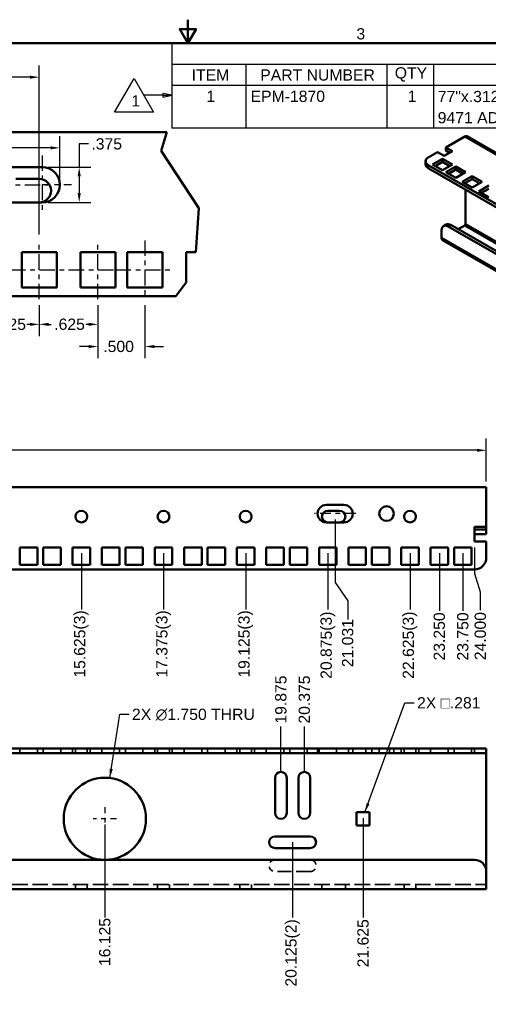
# Model space of a CAD drawing. Header units: inches. Extents: x 1 to 43, y 0.5 to 33.5.
# Tile 6 of 7: x 18.4 to 28.4, y 12.5 to 33.5. Entities that reach past the tile are written whole.
import ezdxf

# ---------------------------------------------------------------- set-up
doc = ezdxf.new("R2010")
doc.units = ezdxf.units.IN
doc.header["$LTSCALE"] = 2
doc.header["$MEASUREMENT"] = 0
doc.linetypes.add('CHAIN', pattern=[0.7087, 0.4724, -0.0591, 0.1181, -0.0591])
doc.linetypes.add('DASHED', pattern=[0.2067, 0.1654, -0.0413])
for name, color, linetype, lineweight in [('Border_0', 179, 'Continuous', 50), ('Border_2', 179, 'Continuous', 50), ('Break Lines(ANSI)', 179, 'Continuous', 50), ('Center Mark(ANSI)', 179, 'Continuous', 25), ('Centerline(ANSI)', 179, 'CHAIN', 25), ('Dimensions(ANSI)', 179, 'Continuous', 25), ('Hidden Edges(ANSI)', 179, 'DASHED', 35), ('Symbols(ANSI)', 179, 'Continuous', 25), ('Visible Edges(ANSI)', 179, 'Continuous', 50), ('Visible Tangent Edges(ANSI)', 179, 'Continuous', 50)]:
    doc.layers.add(name, color=color, linetype=linetype, lineweight=lineweight)
doc.styles.add('Border_1', font='arial.ttf')
doc.styles.add('Current-ANSI', font='arial.ttf')
doc.styles.add('DEFAULT-ANSI~0', font='arial.ttf')
doc.dimstyles.new('Copy of DEFAULT-ANSI', dxfattribs={"dimscale": 2, "dimtxt": 0.12, "dimasz": 0.098425, "dimexe": 0.125, "dimexo": 0.0625, "dimgap": 0.031496, "dimtad": 0, "dimtih": 1, "dimtoh": 1, "dimdec": 3, "dimrnd": 1e-08, "dimzin": 4, "dimdsep": 46, "dimtxsty": 'DEFAULT-ANSI~0', "dimcen": 0.09, "dimdle": 0.393701, "dimclrd": 250, "dimclre": 250, "dimclrt": 250, "dimadec": 0, "dimazin": 1, "dimtfac": 1, "dimtofl": 0, "dimtmove": 0, "dimatfit": 3, "dimfxl": 1, "dimtolj": 1, "dimtzin": 4, "dimlwd": 25, "dimlwe": 25, "dimarcsym": 0})
doc.dimstyles.new('Copy of DEFAULT-ANSI_Copy of DEFAULT-ANSI~0$7', dxfattribs={"dimscale": 2, "dimtxt": 0.12, "dimasz": 0.098425, "dimexe": 0.125, "dimexo": 0.0625, "dimgap": 0.031496, "dimtad": 0, "dimtih": 1, "dimtoh": 1, "dimdec": 3, "dimrnd": 1e-08, "dimzin": 4, "dimdsep": 46, "dimtxsty": 'DEFAULT-ANSI~0', "dimcen": 0.09, "dimdle": 0.393701, "dimclrd": 250, "dimclre": 250, "dimclrt": 250, "dimadec": 0, "dimazin": 1, "dimtfac": 1, "dimtofl": 0, "dimtmove": 0, "dimatfit": 3, "dimfxl": 1, "dimtolj": 1, "dimtzin": 4, "dimlwd": 25, "dimlwe": 25, "dimarcsym": 0})
doc.dimstyles.new('Copy of DEFAULT-ANSI_Current-ANSI$7', dxfattribs={"dimscale": 2, "dimtxt": 0.120079, "dimasz": 0.098425, "dimexe": 0.125, "dimexo": 0.0625, "dimgap": 0.031496, "dimtad": 0, "dimtih": 1, "dimtoh": 1, "dimdec": 3, "dimrnd": 1e-08, "dimzin": 4, "dimdsep": 46, "dimtxsty": 'Current-ANSI', "dimcen": 0.09, "dimdle": 0.393701, "dimclrd": 179, "dimclre": 250, "dimclrt": 179, "dimadec": 0, "dimazin": 1, "dimtfac": 0.999344, "dimtofl": 0, "dimtmove": 0, "dimatfit": 3, "dimfxl": 1, "dimtolj": 1, "dimtzin": 4, "dimlwd": 25, "dimlwe": 25, "dimarcsym": 0})

# ---------------------------------------------------------------- blocks, each defined once
blk = doc.blocks.new('Borders Default Border')
at = {"layer": 'Border_0', "color": 179, "flags": 128}
for points in [[(11, 16.75), (11, 16.5), (10.913, 16.65), (11.087, 16.65), (11, 16.5)], [(0.75, 0.5), (0.75, 16.5), (21.25, 16.5), (21.25, 0.5), (0.75, 0.5)]]:
    blk.add_lwpolyline(points, dxfattribs=at)
at = {"layer": 'Border_2', "insert": (12.794, 16.538), "char_height": 0.12, "attachment_point": 7, "style": 'Border_1'}
blk.add_mtext('3', dxfattribs=at)
blk = doc.blocks.new('*D12')
at = {"layer": 'Defpoints', "color": 0, "linetype": 'Continuous'}
for p in [(17.584, 27.543), (18.834, 27.543), (18.834, 27.005)]:
    blk.add_point(p, dxfattribs=at)
at = {"layer": 'Dimensions(ANSI)', "color": 250, "linetype": 'Continuous', "lineweight": 25}
for p, q in [((17.584, 27.418), (17.584, 26.755)), ((18.834, 27.418), (18.834, 26.755)), ((17.781, 27.005), (17.835, 27.005)), ((18.637, 27.005), (18.57, 27.005))]:
    blk.add_line(p, q, dxfattribs=at)
at = {"layer": 'Dimensions(ANSI)', "color": 250, "linetype": 'Continuous'}
for points in [[(17.781, 27.038), (17.781, 26.973), (17.584, 27.005)], [(18.637, 27.038), (18.637, 26.973), (18.834, 27.005)]]:
    blk.add_solid(points, dxfattribs=at)
at = {"layer": 'Dimensions(ANSI)', "color": 250, "linetype": 'Continuous', "lineweight": 25, "insert": (17.898, 27.128), "char_height": 0.24, "attachment_point": 1, "style": 'DEFAULT-ANSI~0'}
blk.add_mtext('\\A1;.625', dxfattribs=at)
blk = doc.blocks.new('*D13')
at = {"layer": 'Defpoints', "color": 0, "linetype": 'Continuous'}
for p in [(18.834, 27.543), (20.084, 27.543), (18.834, 27.006)]:
    blk.add_point(p, dxfattribs=at)
at = {"layer": 'Dimensions(ANSI)', "color": 250, "linetype": 'Continuous', "lineweight": 25}
for p, q in [((18.834, 27.418), (18.834, 26.756)), ((20.084, 27.418), (20.084, 26.756)), ((19.031, 27.006), (19.089, 27.006)), ((19.887, 27.006), (19.823, 27.006))]:
    blk.add_line(p, q, dxfattribs=at)
at = {"layer": 'Dimensions(ANSI)', "color": 250, "linetype": 'Continuous'}
for points in [[(19.031, 27.039), (19.031, 26.973), (18.834, 27.006)], [(19.887, 27.039), (19.887, 26.973), (20.084, 27.006)]]:
    blk.add_solid(points, dxfattribs=at)
at = {"layer": 'Dimensions(ANSI)', "color": 250, "linetype": 'Continuous', "lineweight": 25, "insert": (19.152, 27.129), "char_height": 0.24, "attachment_point": 1, "style": 'DEFAULT-ANSI~0'}
blk.add_mtext('\\A1;.625', dxfattribs=at)
blk = doc.blocks.new('*D14')
at = {"layer": 'Defpoints', "color": 0, "linetype": 'Continuous'}
for p in [(20.084, 27.543), (21.084, 27.543), (21.084, 26.533)]:
    blk.add_point(p, dxfattribs=at)
at = {"layer": 'Dimensions(ANSI)', "color": 250, "linetype": 'Continuous', "lineweight": 25}
for p, q in [((20.084, 27.418), (20.084, 26.283)), ((21.084, 27.418), (21.084, 26.283)), ((19.887, 26.533), (19.69, 26.533)), ((21.281, 26.533), (21.478, 26.533))]:
    blk.add_line(p, q, dxfattribs=at)
at = {"layer": 'Dimensions(ANSI)', "color": 250, "linetype": 'Continuous'}
for points in [[(19.887, 26.566), (19.887, 26.5), (20.084, 26.533)], [(21.281, 26.566), (21.281, 26.5), (21.084, 26.533)]]:
    blk.add_solid(points, dxfattribs=at)
at = {"layer": 'Dimensions(ANSI)', "color": 250, "linetype": 'Continuous', "lineweight": 25, "insert": (20.197, 26.656), "char_height": 0.24, "attachment_point": 1, "style": 'DEFAULT-ANSI~0'}
blk.add_mtext('\\A1;.500', dxfattribs=at)
blk = doc.blocks.new('*D17')
at = {"layer": 'Defpoints', "color": 0, "linetype": 'Continuous'}
for p in [(15.334, 32.275), (15.334, 28.793), (18.834, 28.793)]:
    blk.add_point(p, dxfattribs=at)
at = {"layer": 'Dimensions(ANSI)', "color": 250, "linetype": 'Continuous', "lineweight": 25}
for p, q in [((15.334, 28.918), (15.334, 32.525)), ((18.834, 28.918), (18.834, 32.525)), ((15.531, 32.275), (16.26, 32.275)), ((18.637, 32.275), (17.908, 32.275))]:
    blk.add_line(p, q, dxfattribs=at)
at = {"layer": 'Dimensions(ANSI)', "color": 250, "linetype": 'Continuous'}
for points in [[(15.531, 32.307), (15.531, 32.242), (15.334, 32.275)], [(18.637, 32.307), (18.637, 32.242), (18.834, 32.275)]]:
    blk.add_solid(points, dxfattribs=at)
at = {"layer": 'Dimensions(ANSI)', "color": 250, "linetype": 'Continuous', "lineweight": 25, "insert": (17.084, 32.449), "char_height": 0.24, "attachment_point": 2, "style": 'DEFAULT-ANSI~0'}
blk.add_mtext('\\A1;1.750{\\PPATTERN\\PREPEATS}', dxfattribs=at)
blk = doc.blocks.new('*D28')
at = {"layer": 'Defpoints', "color": 0, "linetype": 'Continuous'}
for p in [(27.355, 22.253), (4.105, 21.784), (27.355, 20.903)]:
    blk.add_point(p, dxfattribs=at)
at = {"layer": 'Dimensions(ANSI)', "color": 250, "linetype": 'Continuous', "lineweight": 25}
blk.add_line((27.355, 22.128), (27.355, 20.903), dxfattribs=at)
at = {"layer": 'Dimensions(ANSI)', "color": 250, "linetype": 'Continuous', "lineweight": 25, "insert": (27.355, 19.841), "char_height": 0.24, "attachment_point": 4, "rotation": 90, "style": 'DEFAULT-ANSI~0'}
blk.add_mtext('\\A1;23.250', dxfattribs=at)
blk = doc.blocks.new('*D29')
at = {"layer": 'Defpoints', "color": 0, "linetype": 'Continuous'}
for p in [(27.855, 22.253), (4.105, 21.784), (27.855, 20.903)]:
    blk.add_point(p, dxfattribs=at)
at = {"layer": 'Dimensions(ANSI)', "color": 250, "linetype": 'Continuous', "lineweight": 25}
blk.add_line((27.855, 22.128), (27.855, 20.903), dxfattribs=at)
at = {"layer": 'Dimensions(ANSI)', "color": 250, "linetype": 'Continuous', "lineweight": 25, "insert": (27.855, 19.841), "char_height": 0.24, "attachment_point": 4, "rotation": 90, "style": 'DEFAULT-ANSI~0'}
blk.add_mtext('\\A1;23.750', dxfattribs=at)
blk = doc.blocks.new('*D31')
at = {"layer": 'Defpoints', "color": 0, "linetype": 'Continuous'}
for p in [(26.73, 22.253), (4.105, 21.784), (26.73, 20.926)]:
    blk.add_point(p, dxfattribs=at)
at = {"layer": 'Dimensions(ANSI)', "color": 250, "linetype": 'Continuous', "lineweight": 25}
blk.add_line((26.73, 22.128), (26.73, 20.926), dxfattribs=at)
at = {"layer": 'Dimensions(ANSI)', "color": 250, "linetype": 'Continuous', "lineweight": 25, "insert": (26.73, 19.45), "char_height": 0.24, "attachment_point": 4, "rotation": 90, "style": 'DEFAULT-ANSI~0'}
blk.add_mtext('\\A1;22.625{(3)}', dxfattribs=at)
blk = doc.blocks.new('*D39')
at = {"layer": 'Defpoints', "color": 0, "linetype": 'Continuous'}
for p in [(19.73, 22.253), (4.105, 21.784), (19.73, 20.925)]:
    blk.add_point(p, dxfattribs=at)
at = {"layer": 'Dimensions(ANSI)', "color": 250, "linetype": 'Continuous', "lineweight": 25}
blk.add_line((19.73, 22.128), (19.73, 20.925), dxfattribs=at)
at = {"layer": 'Dimensions(ANSI)', "color": 250, "linetype": 'Continuous', "lineweight": 25, "insert": (19.73, 19.475), "char_height": 0.24, "attachment_point": 4, "rotation": 90, "style": 'DEFAULT-ANSI~0'}
blk.add_mtext('\\A1;15.625{(3)\\P}', dxfattribs=at)
blk = doc.blocks.new('*D40')
at = {"layer": 'Defpoints', "color": 0, "linetype": 'Continuous'}
for p in [(21.48, 22.253), (4.105, 21.784), (21.48, 20.925)]:
    blk.add_point(p, dxfattribs=at)
at = {"layer": 'Dimensions(ANSI)', "color": 250, "linetype": 'Continuous', "lineweight": 25}
blk.add_line((21.48, 22.128), (21.48, 20.925), dxfattribs=at)
at = {"layer": 'Dimensions(ANSI)', "color": 250, "linetype": 'Continuous', "lineweight": 25, "insert": (21.48, 19.475), "char_height": 0.24, "attachment_point": 4, "rotation": 90, "style": 'DEFAULT-ANSI~0'}
blk.add_mtext('\\A1;17.375{(3)\\P}', dxfattribs=at)
blk = doc.blocks.new('*D41')
at = {"layer": 'Defpoints', "color": 0, "linetype": 'Continuous'}
for p in [(23.23, 22.253), (4.105, 21.784), (23.23, 20.925)]:
    blk.add_point(p, dxfattribs=at)
at = {"layer": 'Dimensions(ANSI)', "color": 250, "linetype": 'Continuous', "lineweight": 25}
blk.add_line((23.23, 22.128), (23.23, 20.925), dxfattribs=at)
at = {"layer": 'Dimensions(ANSI)', "color": 250, "linetype": 'Continuous', "lineweight": 25, "insert": (23.23, 19.475), "char_height": 0.24, "attachment_point": 4, "rotation": 90, "style": 'DEFAULT-ANSI~0'}
blk.add_mtext('\\A1;19.125{(3)\\P}', dxfattribs=at)
blk = doc.blocks.new('*D42')
at = {"layer": 'Defpoints', "color": 0, "linetype": 'Continuous'}
for p in [(24.98, 22.253), (4.105, 21.784), (24.98, 20.925)]:
    blk.add_point(p, dxfattribs=at)
at = {"layer": 'Dimensions(ANSI)', "color": 250, "linetype": 'Continuous', "lineweight": 25}
blk.add_line((24.98, 22.128), (24.98, 20.925), dxfattribs=at)
at = {"layer": 'Dimensions(ANSI)', "color": 250, "linetype": 'Continuous', "lineweight": 25, "insert": (24.98, 19.449), "char_height": 0.24, "attachment_point": 4, "rotation": 90, "style": 'DEFAULT-ANSI~0'}
blk.add_mtext('\\A1;20.875{(3)\\P}', dxfattribs=at)
blk = doc.blocks.new('*D45')
at = {"layer": 'Defpoints', "color": 0, "linetype": 'Continuous'}
for p in [(28.355, 24.322), (4.105, 23.534), (28.355, 23.534)]:
    blk.add_point(p, dxfattribs=at)
at = {"layer": 'Dimensions(ANSI)', "color": 250, "linetype": 'Continuous', "lineweight": 25}
for p, q in [((4.105, 23.659), (4.105, 24.572)), ((28.355, 23.659), (28.355, 24.572)), ((4.302, 24.322), (15.691, 24.322)), ((28.158, 24.322), (16.817, 24.322))]:
    blk.add_line(p, q, dxfattribs=at)
at = {"layer": 'Dimensions(ANSI)', "color": 250, "linetype": 'Continuous'}
for points in [[(4.302, 24.354), (4.302, 24.289), (4.105, 24.322)], [(28.158, 24.354), (28.158, 24.289), (28.355, 24.322)]]:
    blk.add_solid(points, dxfattribs=at)
at = {"layer": 'Dimensions(ANSI)', "color": 250, "linetype": 'Continuous', "lineweight": 25, "insert": (15.754, 24.444), "char_height": 0.24, "attachment_point": 1, "style": 'DEFAULT-ANSI~0'}
blk.add_mtext('\\A1;24.250', dxfattribs=at)
blk = doc.blocks.new('*D51')
at = {"layer": 'Defpoints', "color": 0, "linetype": 'Continuous'}
for p in [(4.105, 17.967), (20.23, 16.467), (20.23, 14.366)]:
    blk.add_point(p, dxfattribs=at)
at = {"layer": 'Dimensions(ANSI)', "color": 250, "linetype": 'Continuous', "lineweight": 25}
blk.add_line((20.23, 16.342), (20.23, 14.366), dxfattribs=at)
at = {"layer": 'Dimensions(ANSI)', "color": 250, "linetype": 'Continuous', "lineweight": 25, "insert": (20.23, 13.328), "char_height": 0.24, "attachment_point": 4, "rotation": 90, "style": 'DEFAULT-ANSI~0'}
blk.add_mtext('\\A1;16.125', dxfattribs=at)
blk = doc.blocks.new('*D52')
at = {"layer": 'Defpoints', "color": 0, "linetype": 'Continuous'}
for p in [(4.105, 17.967), (25.73, 16.607), (25.73, 14.366)]:
    blk.add_point(p, dxfattribs=at)
at = {"layer": 'Dimensions(ANSI)', "color": 250, "linetype": 'Continuous', "lineweight": 25}
blk.add_line((25.73, 16.482), (25.73, 14.366), dxfattribs=at)
at = {"layer": 'Dimensions(ANSI)', "color": 250, "linetype": 'Continuous', "lineweight": 25, "insert": (25.73, 13.301), "char_height": 0.24, "attachment_point": 4, "rotation": 90, "style": 'DEFAULT-ANSI~0'}
blk.add_mtext('\\A1;21.625', dxfattribs=at)
blk = doc.blocks.new('*D53')
at = {"layer": 'Defpoints', "color": 0, "linetype": 'Continuous'}
for p in [(4.105, 17.967), (24.23, 16.092), (24.23, 14.366)]:
    blk.add_point(p, dxfattribs=at)
at = {"layer": 'Dimensions(ANSI)', "color": 250, "linetype": 'Continuous', "lineweight": 25}
blk.add_line((24.23, 15.967), (24.23, 14.366), dxfattribs=at)
at = {"layer": 'Dimensions(ANSI)', "color": 250, "linetype": 'Continuous', "lineweight": 25, "insert": (24.23, 12.89), "char_height": 0.24, "attachment_point": 4, "rotation": 90, "style": 'DEFAULT-ANSI~0'}
blk.add_mtext('\\A1;20.125{(2)\\P}', dxfattribs=at)
blk = doc.blocks.new('*D58')
at = {"layer": 'Defpoints', "color": 0, "linetype": 'Continuous'}
for p in [(23.98, 18.433), (4.105, 17.967), (23.98, 17.342)]:
    blk.add_point(p, dxfattribs=at)
at = {"layer": 'Dimensions(ANSI)', "color": 250, "linetype": 'Continuous', "lineweight": 25}
blk.add_line((23.98, 17.467), (23.98, 18.433), dxfattribs=at)
at = {"layer": 'Dimensions(ANSI)', "color": 250, "linetype": 'Continuous', "lineweight": 25, "insert": (23.98, 18.496), "char_height": 0.24, "attachment_point": 4, "rotation": 90, "style": 'DEFAULT-ANSI~0'}
blk.add_mtext('\\A1;19.875', dxfattribs=at)
blk = doc.blocks.new('*D59')
at = {"layer": 'Defpoints', "color": 0, "linetype": 'Continuous'}
for p in [(24.48, 18.433), (4.105, 17.967), (24.48, 17.342)]:
    blk.add_point(p, dxfattribs=at)
at = {"layer": 'Dimensions(ANSI)', "color": 250, "linetype": 'Continuous', "lineweight": 25}
blk.add_line((24.48, 17.467), (24.48, 18.433), dxfattribs=at)
at = {"layer": 'Dimensions(ANSI)', "color": 250, "linetype": 'Continuous', "lineweight": 25, "insert": (24.48, 18.496), "char_height": 0.24, "attachment_point": 4, "rotation": 90, "style": 'DEFAULT-ANSI~0'}
blk.add_mtext('\\A1;20.375', dxfattribs=at)
blk = doc.blocks.new('*D78')
at = {"layer": 'Defpoints', "color": 0, "linetype": 'Continuous'}
for p in [(19.271, 30.768), (17.771, 29.981), (19.271, 29.981)]:
    blk.add_point(p, dxfattribs=at)
at = {"layer": 'Dimensions(ANSI)', "color": 250, "linetype": 'Continuous', "lineweight": 25}
for p, q in [((17.771, 30.106), (17.771, 31.018)), ((19.271, 30.106), (19.271, 31.018)), ((17.771, 30.768), (17.484, 30.768)), ((19.075, 30.768), (17.968, 30.768))]:
    blk.add_line(p, q, dxfattribs=at)
at = {"layer": 'Dimensions(ANSI)', "color": 250, "linetype": 'Continuous'}
for points in [[(17.968, 30.801), (17.968, 30.735), (17.771, 30.768)], [(19.075, 30.801), (19.075, 30.735), (19.271, 30.768)]]:
    blk.add_solid(points, dxfattribs=at)
at = {"layer": 'Dimensions(ANSI)', "color": 250, "linetype": 'Continuous', "lineweight": 25, "insert": (16.815, 30.891), "char_height": 0.24, "attachment_point": 1, "style": 'DEFAULT-ANSI~0'}
blk.add_mtext('\\A1;.750', dxfattribs=at)
blk = doc.blocks.new('*D79')
at = {"layer": 'Defpoints', "color": 0, "linetype": 'Continuous'}
for p in [(18.896, 30.356), (18.896, 29.606), (19.684, 29.606)]:
    blk.add_point(p, dxfattribs=at)
at = {"layer": 'Dimensions(ANSI)', "color": 250, "linetype": 'Continuous', "lineweight": 25}
for p, q in [((19.881, 30.851), (19.684, 30.851)), ((19.684, 30.851), (19.684, 30.356)), ((19.021, 30.356), (19.934, 30.356)), ((19.684, 30.159), (19.684, 29.803)), ((19.021, 29.606), (19.934, 29.606))]:
    blk.add_line(p, q, dxfattribs=at)
at = {"layer": 'Dimensions(ANSI)', "color": 250, "linetype": 'Continuous'}
for points in [[(19.651, 30.159), (19.717, 30.159), (19.684, 30.356)], [(19.651, 29.803), (19.717, 29.803), (19.684, 29.606)]]:
    blk.add_solid(points, dxfattribs=at)
at = {"layer": 'Dimensions(ANSI)', "color": 250, "linetype": 'Continuous', "lineweight": 25, "insert": (19.944, 30.973), "char_height": 0.24, "attachment_point": 1, "style": 'DEFAULT-ANSI~0'}
blk.add_mtext('\\A1;.375', dxfattribs=at)
blk = doc.blocks.new('*D81')
at = {"layer": 'Defpoints', "color": 0, "linetype": 'Continuous'}
for p in [(25.136, 22.972), (4.105, 21.784), (25.403, 20.716)]:
    blk.add_point(p, dxfattribs=at)
at = {"layer": 'Dimensions(ANSI)', "color": 250, "linetype": 'Continuous', "lineweight": 25}
for p, q in [((25.136, 22.847), (25.136, 21.504)), ((25.136, 21.504), (25.403, 21.11)), ((25.403, 21.11), (25.403, 20.716))]:
    blk.add_line(p, q, dxfattribs=at)
at = {"layer": 'Dimensions(ANSI)', "color": 250, "linetype": 'Continuous', "lineweight": 25, "insert": (25.403, 19.699), "char_height": 0.24, "attachment_point": 4, "rotation": 90, "style": 'DEFAULT-ANSI~0'}
blk.add_mtext('\\A1;21.031', dxfattribs=at)
blk = doc.blocks.new('Bill of Material')
at = {"layer": 'Symbols(ANSI)'}
for p, q in [((21.25, 16.5), (10.83, 16.5)), ((10.83, 16.5), (10.83, 16.274)), ((21.25, 16.5), (21.25, 16.274)), ((21.25, 16.274), (10.83, 16.274)), ((10.83, 16.274), (10.83, 16.047)), ((11.617, 16.274), (11.617, 16.047)), ((13.117, 16.274), (13.117, 16.047)), ((13.617, 16.274), (13.617, 16.047)), ((19.617, 16.274), (19.617, 16.047)), ((20.75, 16.274), (20.75, 16.047)), ((21.25, 16.274), (21.25, 16.047)), ((21.25, 16.047), (10.83, 16.047)), ((10.83, 16.047), (10.83, 15.595)), ((11.617, 16.047), (11.617, 15.595)), ((13.117, 16.047), (13.117, 15.595)), ((13.617, 16.047), (13.617, 15.595)), ((19.617, 16.047), (19.617, 15.595)), ((20.75, 16.047), (20.75, 15.595)), ((21.25, 16.047), (21.25, 15.595)), ((21.25, 15.595), (10.83, 15.595))]:
    blk.add_line(p, q, dxfattribs=at)
at = {"layer": 'Symbols(ANSI)', "attachment_point": 7, "style": 'Border_1'}
for s, insert, char_height in [('Bill of Material', (15.526, 16.324), 0.12008), ('ITEM', (11.04, 16.101), 0.1201), ('PART NUMBER', (11.77, 16.099), 0.12008), ('QTY', (13.203, 16.09), 0.1201), ('DESCRIPTION', (16.058, 16.097), 0.12008), ('FILE NAME', (19.755, 16.101), 0.1201), ('REV', (20.841, 16.101), 0.1201), ('1', (11.196, 15.874), 0.12), ('EPM-1870', (11.667, 15.872), 0.1201), ('1', (13.34, 15.874), 0.12), ('77"x.312"x.007" POLYCARBONATE RU MARKER, 1-45, WHITE ON BLACK, ', (13.661, 15.849), 0.12008), ('-', (20.161, 15.945), 0.12), ('-', (20.978, 15.945), 0.12), ('9471 ADHESIVE, 3 STRIPS/SET', (13.66, 15.623), 0.12008)]:
    blk.add_mtext(s, dxfattribs=dict(at, insert=insert, char_height=char_height))
blk = doc.blocks.new('*D90')
at = {"layer": 'Defpoints', "color": 0, "linetype": 'Continuous'}
for p in [(28.105, 22.378), (4.105, 21.784), (28.228, 20.911)]:
    blk.add_point(p, dxfattribs=at)
at = {"layer": 'Dimensions(ANSI)', "color": 250, "linetype": 'Continuous', "lineweight": 25}
for p, q in [((28.105, 22.253), (28.105, 21.698)), ((28.105, 21.698), (28.228, 21.304)), ((28.228, 21.304), (28.228, 20.911))]:
    blk.add_line(p, q, dxfattribs=at)
at = {"layer": 'Dimensions(ANSI)', "color": 250, "linetype": 'Continuous', "lineweight": 25, "insert": (28.228, 19.848), "char_height": 0.24, "attachment_point": 4, "rotation": 90, "style": 'DEFAULT-ANSI~0'}
blk.add_mtext('\\A1;24.000', dxfattribs=at)
blk = doc.blocks.new('Revision Tag1')
at = {"layer": 'Symbols(ANSI)'}
for p, q in [((10.219, 15.765), (10.426, 16.123)), ((10.426, 16.123), (10.633, 15.765)), ((10.633, 15.765), (10.219, 15.765))]:
    blk.add_line(p, q, dxfattribs=at)
at = {"layer": 'Symbols(ANSI)', "color": 179, "linetype": 'Continuous', "lineweight": 25}
for p, q in [((10.831, 15.944), (10.732, 15.964)), ((10.732, 15.964), (10.732, 15.925)), ((10.731, 15.944), (10.529, 15.944)), ((10.732, 15.944), (10.731, 15.944)), ((10.732, 15.944), (10.831, 15.944)), ((10.732, 15.925), (10.831, 15.944))]:
    blk.add_line(p, q, dxfattribs=at)
at = {"layer": 'Symbols(ANSI)', "color": 179, "linetype": 'Continuous', "lineweight": 25, "flags": 128}
blk.add_lwpolyline([(10.732, 15.925), (10.831, 15.944), (10.732, 15.964), (10.732, 15.925)], dxfattribs=at)
at = {"layer": 'Symbols(ANSI)', "color": 179}
blk.add_solid([(10.732, 15.925), (10.831, 15.944), (10.732, 15.964), (10.732, 15.925)], dxfattribs=at)
at = {"layer": 'Symbols(ANSI)', "color": 179, "insert": (10.398, 15.825), "char_height": 0.12, "attachment_point": 7, "style": 'Border_1'}
blk.add_mtext('1', dxfattribs=at)

msp = doc.modelspace()

# ---------------------------------------------------------------- linework, layer by layer
at = {"layer": 'Break Lines(ANSI)'}
for p, q in [((21.4739, 30.8458), (21.5536, 31.1058)), ((21.4739, 30.8458), (21.4302, 30.7031)), ((21.4302, 30.7031), (22.233, 29.4823)), ((22.233, 29.4823), (22.1651, 28.5428)), ((21.959, 27.8983), (21.7424, 27.6058))]:
    msp.add_line(p, q, dxfattribs=at)
at = {"layer": 'Center Mark(ANSI)', "linetype": 'CHAIN', "ltscale": 0.347322}
msp.add_line((18.8965, 30.6062), (18.8965, 29.3554), dxfattribs=at)
at = {"layer": 'Center Mark(ANSI)', "linetype": 'CHAIN', "ltscale": 0.173611}
msp.add_line((19.5219, 29.9808), (18.8965, 29.9808), dxfattribs=at)
at = {"layer": 'Center Mark(ANSI)', "linetype": 'CHAIN', "ltscale": 0.138781}
for p, q in [((20.2302, 16.7169), (20.2302, 16.2169)), ((20.4802, 16.4669), (19.9802, 16.4669))]:
    msp.add_line(p, q, dxfattribs=at)
at = {"layer": 'Centerline(ANSI)', "linetype": 'CHAIN', "ltscale": 0.347103}
for p, q in [((17.8965, 29.9808), (19.1465, 29.9808)), ((18.834, 27.5428), (18.834, 28.7928)), ((20.084, 27.5428), (20.084, 28.7928)), ((21.084, 28.7928), (21.084, 27.5428)), ((18.209, 28.1678), (19.459, 28.1678)), ((19.459, 28.1678), (20.709, 28.1678)), ((20.459, 28.1678), (21.709, 28.1678))]:
    msp.add_line(p, q, dxfattribs=at)
at = {"layer": 'Centerline(ANSI)', "linetype": 'CHAIN', "ltscale": 0.242942}
msp.add_line((25.5739, 22.9717), (24.6989, 22.9717), dxfattribs=at)
at = {"layer": 'Hidden Edges(ANSI)', "ltscale": 0.095135}
for p, q in [((18.4177, 17.9669), (18.4177, 17.8669)), ((18.7927, 17.9669), (18.7927, 17.8669)), ((18.9177, 17.9669), (18.9177, 17.8669)), ((19.2927, 17.9669), (19.2927, 17.8669)), ((19.5427, 17.9669), (19.5427, 17.8669)), ((19.6052, 17.8669), (19.6052, 17.9669)), ((19.8552, 17.8669), (19.8552, 17.9669)), ((19.9177, 17.9669), (19.9177, 17.8669)), ((20.1677, 17.9669), (20.1677, 17.8669)), ((20.5427, 17.9669), (20.5427, 17.8669)), ((20.6677, 17.9669), (20.6677, 17.8669)), ((21.0427, 17.9669), (21.0427, 17.8669)), ((21.2927, 17.9669), (21.2927, 17.8669)), ((21.3552, 17.8669), (21.3552, 17.9669)), ((21.6052, 17.8669), (21.6052, 17.9669)), ((21.6677, 17.9669), (21.6677, 17.8669)), ((21.9177, 17.9669), (21.9177, 17.8669)), ((22.2927, 17.9669), (22.2927, 17.8669)), ((22.4177, 17.9669), (22.4177, 17.8669)), ((22.7927, 17.9669), (22.7927, 17.8669)), ((23.0427, 17.9669), (23.0427, 17.8669)), ((23.1052, 17.8669), (23.1052, 17.9669)), ((23.3552, 17.8669), (23.3552, 17.9669)), ((23.4177, 17.9669), (23.4177, 17.8669)), ((23.6677, 17.9669), (23.6677, 17.8669)), ((24.0427, 17.9669), (24.0427, 17.8669)), ((24.1677, 17.9669), (24.1677, 17.8669)), ((24.5427, 17.9669), (24.5427, 17.8669)), ((24.7614, 17.9669), (24.7614, 17.8669)), ((24.7927, 17.9669), (24.7927, 17.8669)), ((25.1677, 17.9669), (25.1677, 17.8669)), ((25.4177, 17.9669), (25.4177, 17.8669)), ((25.5114, 17.9669), (25.5114, 17.8669)), ((25.7927, 17.9669), (25.7927, 17.8669)), ((25.9177, 17.9669), (25.9177, 17.8669)), ((26.0739, 17.8669), (26.0739, 17.9669)), ((26.2927, 17.9669), (26.2927, 17.8669)), ((26.3864, 17.8669), (26.3864, 17.9669)), ((26.5427, 17.9669), (26.5427, 17.8669)), ((26.6052, 17.8669), (26.6052, 17.9669)), ((26.8552, 17.8669), (26.8552, 17.9669)), ((26.9177, 17.9669), (26.9177, 17.8669)), ((27.1677, 17.9669), (27.1677, 17.8669)), ((27.5427, 17.9669), (27.5427, 17.8669)), ((27.6677, 17.9669), (27.6677, 17.8669)), ((28.0427, 17.9669), (28.0427, 17.8669)), ((28.1052, 17.9669), (28.1052, 17.8669)), ((19.6052, 14.9669), (19.6052, 15.0669)), ((19.8552, 14.9669), (19.8552, 15.0669)), ((21.3552, 14.9669), (21.3552, 15.0669)), ((21.6052, 14.9669), (21.6052, 15.0669)), ((23.1052, 14.9669), (23.1052, 15.0669)), ((23.3552, 14.9669), (23.3552, 15.0669)), ((24.8552, 14.9669), (24.8552, 15.0669)), ((25.3552, 14.9669), (25.3552, 15.0669)), ((26.6052, 14.9669), (26.6052, 15.0669)), ((26.8552, 14.9669), (26.8552, 15.0669))]:
    msp.add_line(p, q, dxfattribs=at)
at = {"layer": 'Hidden Edges(ANSI)', "ltscale": 0.907112}
msp.add_line((24.6052, 15.3419), (23.8552, 15.3419), dxfattribs=at)
at = {"layer": 'Hidden Edges(ANSI)', "ltscale": 0.994235}
msp.add_line((4.1052, 15.0669), (28.3552, 15.0669), dxfattribs=at)
at = {"layer": 'Hidden Edges(ANSI)', "ltscale": 0.373886}
for centre, start, end in [((23.8552, 15.4669), 90, 270), ((24.6052, 15.4669), 270, 90)]:
    msp.add_arc(centre, 0.125, start, end, dxfattribs=at)
at = {"layer": 'Visible Edges(ANSI)'}
for p, q in [((12.084, 31.1058), (21.5536, 31.1058)), ((27.8945, 31.0105), (27.4906, 30.7779)), ((27.9464, 31.0156), (41.6643, 23.116)), ((27.3139, 30.6761), (27.1195, 30.5642)), ((27.4553, 30.5947), (27.3139, 30.6761)), ((27.6321, 30.6965), (27.4553, 30.5947)), ((27.4906, 30.7779), (27.6321, 30.6965)), ((27.4906, 30.7125), (27.4906, 30.7779)), ((27.5753, 30.6638), (27.4906, 30.7125)), ((27.061, 30.4828), (27.061, 30.4174)), ((27.2078, 30.4114), (27.4199, 30.5336)), ((27.4199, 30.4682), (27.2646, 30.3787)), ((27.4199, 30.5336), (27.6321, 30.4114)), ((27.4199, 30.5336), (27.4199, 30.4682)), ((27.5753, 30.3787), (27.4199, 30.4682)), ((18.1465, 30.3558), (18.8965, 30.3558)), ((27.1195, 30.4013), (40.5546, 22.6646)), ((27.1195, 30.3359), (40.5546, 22.5992)), ((27.4199, 30.2893), (27.2078, 30.4114)), ((27.6321, 30.4114), (27.4199, 30.2893)), ((27.4906, 30.2486), (27.7028, 30.3707)), ((27.7028, 30.1264), (27.4906, 30.2486)), ((27.7028, 30.3053), (27.5474, 30.2159)), ((27.7028, 30.3707), (27.9149, 30.2486)), ((27.7028, 30.3707), (27.7028, 30.3053)), ((27.8581, 30.2159), (27.7028, 30.3053)), ((27.9149, 30.2486), (27.7028, 30.1264)), ((18.334, 30.1058), (18.834, 30.1058)), ((27.8442, 30.045), (28.0563, 30.1671)), ((28.0563, 29.9228), (27.8442, 30.045)), ((28.0563, 30.1017), (27.901, 30.0123)), ((27.9115, 30.0062), (27.9115, 30.0183)), ((28.0563, 30.1671), (28.2685, 30.045)), ((28.0563, 30.1671), (28.0563, 30.1017)), ((28.2117, 30.0123), (28.0563, 30.1017)), ((28.2685, 30.045), (28.0563, 29.9228)), ((27.9115, 29.1432), (27.9115, 29.8799)), ((28.1977, 29.8414), (28.4099, 29.9635)), ((28.4099, 29.7192), (28.1977, 29.8414)), ((28.4099, 29.8981), (28.2545, 29.8087)), ((18.8965, 29.6058), (18.1465, 29.6058)), ((27.4024, 29.0102), (27.4024, 28.85)), ((27.444, 29.1021), (27.5006, 29.1347)), ((40.9788, 21.3556), (27.5438, 29.0923)), ((41.0354, 21.3882), (27.6004, 29.1249)), ((27.7571, 29.0346), (27.8945, 29.1138)), ((41.1419, 20.9026), (27.424, 28.8022)), ((18.459, 28.5428), (19.209, 28.5428)), ((18.459, 27.7928), (18.459, 28.5428)), ((19.209, 28.5428), (19.209, 27.7928)), ((19.709, 28.5428), (20.459, 28.5428)), ((19.709, 27.7928), (19.709, 28.5428)), ((20.459, 28.5428), (20.459, 27.7928)), ((20.709, 28.5428), (21.459, 28.5428)), ((20.709, 27.7928), (20.709, 28.5428)), ((21.459, 28.5428), (21.459, 27.7928)), ((21.959, 27.8983), (21.959, 28.5428)), ((21.959, 28.5428), (22.1651, 28.5428)), ((19.209, 27.7928), (18.459, 27.7928)), ((20.459, 27.7928), (19.709, 27.7928)), ((21.459, 27.7928), (20.709, 27.7928)), ((12.584, 27.6058), (21.7424, 27.6058)), ((4.1052, 23.5342), (28.3552, 23.5342)), ((28.3552, 23.4042), (28.3552, 23.5342)), ((28.3552, 22.6902), (28.3552, 23.4042)), ((24.9489, 23.1592), (25.3239, 23.1592)), ((24.9802, 23.0342), (25.2302, 23.0342)), ((25.3239, 22.7842), (24.9489, 22.7842)), ((28.1052, 22.6902), (28.3552, 22.6902)), ((28.1052, 22.3777), (28.1052, 22.6902)), ((28.3552, 22.6902), (28.3552, 22.6642)), ((28.1052, 22.6342), (28.3552, 22.6342)), ((28.3552, 22.5342), (28.1052, 22.5342)), ((28.3552, 22.6642), (28.3552, 22.6342)), ((28.3552, 22.5342), (28.3552, 22.6342)), ((18.4177, 22.2527), (18.7927, 22.2527)), ((18.4177, 21.8777), (18.4177, 22.2527)), ((18.7927, 22.2527), (18.7927, 21.8777)), ((18.9177, 22.2527), (19.2927, 22.2527)), ((18.9177, 21.8777), (18.9177, 22.2527)), ((19.2927, 22.2527), (19.2927, 21.8777)), ((19.5427, 22.2527), (19.9177, 22.2527)), ((19.5427, 21.8777), (19.5427, 22.2527)), ((19.9177, 22.2527), (19.9177, 21.8777)), ((20.1677, 22.2527), (20.5427, 22.2527)), ((20.1677, 21.8777), (20.1677, 22.2527)), ((20.5427, 22.2527), (20.5427, 21.8777)), ((20.6677, 22.2527), (21.0427, 22.2527)), ((20.6677, 21.8777), (20.6677, 22.2527)), ((21.0427, 22.2527), (21.0427, 21.8777)), ((21.2927, 22.2527), (21.6677, 22.2527)), ((21.2927, 21.8777), (21.2927, 22.2527)), ((21.6677, 22.2527), (21.6677, 21.8777)), ((21.9177, 22.2527), (22.2927, 22.2527)), ((21.9177, 21.8777), (21.9177, 22.2527)), ((22.2927, 22.2527), (22.2927, 21.8777)), ((22.4177, 22.2527), (22.7927, 22.2527)), ((22.4177, 21.8777), (22.4177, 22.2527)), ((22.7927, 22.2527), (22.7927, 21.8777)), ((23.0427, 22.2527), (23.4177, 22.2527)), ((23.0427, 21.8777), (23.0427, 22.2527)), ((23.4177, 22.2527), (23.4177, 21.8777)), ((23.6677, 22.2527), (24.0427, 22.2527)), ((23.6677, 21.8777), (23.6677, 22.2527)), ((24.0427, 22.2527), (24.0427, 21.8777)), ((24.1677, 22.2527), (24.5427, 22.2527)), ((24.1677, 21.8777), (24.1677, 22.2527)), ((24.5427, 22.2527), (24.5427, 21.8777)), ((24.7927, 22.2527), (25.1677, 22.2527)), ((24.7927, 21.8777), (24.7927, 22.2527)), ((25.1677, 22.2527), (25.1677, 21.8777)), ((25.4177, 22.2527), (25.7927, 22.2527)), ((25.4177, 21.8777), (25.4177, 22.2527)), ((25.7927, 22.2527), (25.7927, 21.8777)), ((25.9177, 22.2527), (26.2927, 22.2527)), ((25.9177, 21.8777), (25.9177, 22.2527)), ((26.2927, 22.2527), (26.2927, 21.8777)), ((26.5427, 22.2527), (26.9177, 22.2527)), ((26.5427, 21.8777), (26.5427, 22.2527)), ((26.9177, 22.2527), (26.9177, 21.8777)), ((27.1677, 22.2527), (27.5427, 22.2527)), ((27.1677, 21.8777), (27.1677, 22.2527)), ((27.5427, 22.2527), (27.5427, 21.8777)), ((27.6677, 22.2527), (28.0427, 22.2527)), ((27.6677, 21.8777), (27.6677, 22.2527)), ((28.0427, 22.2527), (28.0427, 21.8777)), ((28.3552, 22.3777), (28.1052, 22.3777)), ((28.3552, 22.0342), (28.3552, 22.3777)), ((18.7927, 21.8777), (18.4177, 21.8777)), ((19.2927, 21.8777), (18.9177, 21.8777)), ((19.9177, 21.8777), (19.5427, 21.8777)), ((20.5427, 21.8777), (20.1677, 21.8777)), ((21.0427, 21.8777), (20.6677, 21.8777)), ((21.6677, 21.8777), (21.2927, 21.8777)), ((22.2927, 21.8777), (21.9177, 21.8777)), ((22.7927, 21.8777), (22.4177, 21.8777)), ((23.4177, 21.8777), (23.0427, 21.8777)), ((24.0427, 21.8777), (23.6677, 21.8777)), ((24.5427, 21.8777), (24.1677, 21.8777)), ((25.1677, 21.8777), (24.7927, 21.8777)), ((25.7927, 21.8777), (25.4177, 21.8777)), ((26.2927, 21.8777), (25.9177, 21.8777)), ((26.9177, 21.8777), (26.5427, 21.8777)), ((27.5427, 21.8777), (27.1677, 21.8777)), ((28.0427, 21.8777), (27.6677, 21.8777)), ((4.3552, 21.7842), (28.1052, 21.7842)), ((4.3552, 17.9669), (28.1052, 17.9669)), ((4.3552, 17.8669), (28.1052, 17.8669)), ((28.1052, 17.9669), (28.3552, 17.9669)), ((28.3552, 17.8669), (28.1052, 17.8669)), ((28.3552, 17.8669), (28.3552, 17.9669)), ((28.3552, 17.8369), (28.3552, 17.8669)), ((28.3552, 17.8369), (28.3552, 15.3419)), ((23.8552, 16.5919), (23.8552, 17.3419)), ((24.1052, 17.3419), (24.1052, 16.5919)), ((24.3552, 16.5919), (24.3552, 17.3419)), ((24.6052, 17.3419), (24.6052, 16.5919)), ((25.5897, 16.3264), (25.5897, 16.6074)), ((25.5897, 16.6074), (25.8707, 16.6074)), ((25.8707, 16.6074), (25.8707, 16.3264)), ((25.8707, 16.3264), (25.5897, 16.3264)), ((23.8552, 16.0919), (24.6052, 16.0919)), ((24.6052, 15.8419), (23.8552, 15.8419)), ((28.1052, 15.5919), (4.3552, 15.5919)), ((28.3552, 15.0969), (28.3552, 15.3419)), ((28.3552, 14.9669), (4.1052, 14.9669)), ((28.3552, 15.0969), (28.3552, 14.9669))]:
    msp.add_line(p, q, dxfattribs=at)
for centre, radius in [((26.2302, 22.9717), 0.1562), ((19.7302, 22.9092), 0.125), ((21.4802, 22.9092), 0.125), ((23.2302, 22.9092), 0.125), ((26.7302, 22.9092), 0.125), ((20.2302, 16.4669), 0.875)]:
    msp.add_circle(centre, radius, dxfattribs=at)
for centre, radius, start, end in [((18.8965, 29.9808), 0.375, 270, 90), ((18.834, 29.8558), 0.25, 270, 90), ((24.9489, 22.9717), 0.1875, 90, 270), ((25.3239, 22.9717), 0.1875, 270, 90), ((24.9802, 22.9092), 0.125, 90, 270), ((25.2302, 22.9092), 0.125, 270, 90), ((28.1052, 22.0342), 0.25, 270, 0), ((23.9802, 17.3419), 0.125, 0, 180), ((24.4802, 17.3419), 0.125, 0, 180), ((23.9802, 16.5919), 0.125, 180, 0), ((24.4802, 16.5919), 0.125, 180, 0), ((23.8552, 15.9669), 0.125, 90, 270), ((24.6052, 15.9669), 0.125, 270, 90), ((28.1052, 15.3419), 0.25, 0, 90)]:
    msp.add_arc(centre, radius, start, end, dxfattribs=at)
for centre, major_axis, ratio, start_param, end_param in [((27.8945, 30.9255), (0.0519, 0.0901), 0.5780931, 0, 0.7834645), ((27.261, 30.4828), (-0.2, 0), 0.5758617, 5.4977871, 7.0685835), ((27.261, 30.4174), (-0.2, 0), 0.5758617, 0, 0.7853982), ((27.5438, 28.9288), (-0.0998, 0.1733), 0.5780931, 5.4997209, 7.0705172), ((27.6004, 28.9614), (-0.0998, 0.1733), 0.5780931, 5.4997209, 6.2831853), ((27.8945, 29.1334), (-0.012, -0.0208), 0.5780931, 0.7834645, 2.3542608), ((27.4759, 28.8923), (-0.0519, -0.0901), 0.5780931, 5.4958534, 6.2831853)]:
    msp.add_ellipse(centre, major_axis=major_axis, ratio=ratio, start_param=start_param, end_param=end_param, dxfattribs=at)
at = {"layer": 'Visible Tangent Edges(ANSI)'}
for p, q in [((41.6124, 23.1109), (27.8945, 31.0105)), ((27.1195, 30.3359), (27.1195, 30.4013)), ((27.5438, 29.0923), (27.6004, 29.1249)), ((41.6124, 21.2142), (27.8945, 29.1138)), ((27.9115, 29.1432), (41.6294, 21.2436)), ((27.4024, 28.85), (41.1203, 20.9504))]:
    msp.add_line(p, q, dxfattribs=at)

# ---------------------------------------------------------------- block references
at = {"xscale": 2, "yscale": 2, "zscale": 2}
msp.add_blockref('Borders Default Border', (0, 0), dxfattribs=at)
at = {"layer": 'Symbols(ANSI)', "xscale": 2, "yscale": 2, "zscale": 2}
for name in ['Bill of Material', 'Revision Tag1']:
    msp.add_blockref(name, (0, 0), dxfattribs=at)

# ---------------------------------------------------------------- texts
at = {"layer": 'Symbols(ANSI)', "color": 179, "insert": (26.8805, 19.0587), "char_height": 0.240157, "width": 1.529507, "attachment_point": 1, "style": 'Current-ANSI'}
msp.add_mtext('{2X \\fAIGDT|b0|i0;\\H0.2402;o\\fArial|b0|i0;\\H0.2402;.281 }', dxfattribs=at)
at = {"layer": 'Symbols(ANSI)', "color": 250, "insert": (20.8085, 18.8142), "char_height": 0.240157, "width": 2.663583, "attachment_point": 1, "line_spacing_factor": 0.53375, "style": 'DEFAULT-ANSI~0'}
msp.add_mtext('{2X \\fAIGDT|b0|i0;\\H0.2402;n\\fArial|b0|i0;\\H0.2402;1.750 THRU}', dxfattribs=at)

# ---------------------------------------------------------------- dimensions: what is measured, and where the dimension line sits
at = {"layer": 'Dimensions(ANSI)', "color": 250, "linetype": 'Continuous', "lineweight": 25}
dim = msp.add_linear_dim(base=(15.334, 32.2746), p1=(18.834, 28.7928), p2=(15.334, 28.7928), text='<>{\\PPATTERN\\PREPEATS}', dimstyle='Copy of DEFAULT-ANSI', override={"dimtih": 0, "dimtoh": 0, "dimdec": 3, "dimlfac": 0.5, "dimtp": 0, "dimtm": 0, "dimtdec": 2, "dimatfit": 1, "dimtvp": -0.333333}, dxfattribs=at)
dim.commit()
dim.dimension.update_dxf_attribs({"geometry": '*D17', "text_midpoint": (17.084, 32.2746), "dimtype": 160})
for base, p1, p2, angle, override, picture, middle in [((19.2715, 30.7682), (17.7715, 29.9808), (19.2715, 29.9808), 180, {"dimtih": 0, "dimtoh": 0, "dimdec": 3, "dimlfac": 0.5, "dimtp": 0, "dimtm": 0, "dimtdec": 2, "dimatfit": 2}, '*D78', (17.1184, 30.7682)), ((19.6839, 29.6058), (18.8965, 30.3558), (18.8965, 29.6058), 270, {"dimtih": 1, "dimtoh": 1, "dimdec": 3, "dimlfac": 0.5, "dimtp": 0, "dimtm": 0, "dimtdec": 2, "dimtmove": 1, "dimatfit": 2}, '*D79', (19.6991, 30.8509)), ((28.3552, 24.3216), (4.1052, 23.5342), (28.3552, 23.5342), 180, {"dimtih": 0, "dimtoh": 0, "dimdec": 3, "dimtp": 0, "dimtm": 0, "dimtdec": 2, "dimatfit": 1}, '*D45', (16.2539, 24.3216))]:
    dim = msp.add_linear_dim(base=base, p1=p1, p2=p2, angle=angle, dimstyle='Copy of DEFAULT-ANSI', override=override, dxfattribs=at)
    dim.commit()
    dim.dimension.update_dxf_attribs({"geometry": picture, "text_midpoint": middle, "dimtype": 160})
for base, p1, p2, picture, middle in [((18.834, 27.0054), (17.584, 27.5428), (18.834, 27.5428), '*D12', (18.2025, 27.0054)), ((18.834, 27.0062), (20.084, 27.5428), (18.834, 27.5428), '*D13', (19.4559, 27.0062)), ((21.084, 26.533), (20.084, 27.5428), (21.084, 27.5428), '*D14', (20.5005, 26.533))]:
    dim = msp.add_linear_dim(base=base, p1=p1, p2=p2, dimstyle='Copy of DEFAULT-ANSI', override={"dimtih": 0, "dimtoh": 0, "dimdec": 3, "dimlfac": 0.5, "dimtp": 0, "dimtm": 0, "dimtdec": 2, "dimatfit": 1}, dxfattribs=at)
    dim.commit()
    dim.dimension.update_dxf_attribs({"geometry": picture, "text_midpoint": middle, "dimtype": 160})
for feature_location, offset, origin, picture, middle in [((25.1364, 22.9717), (0.2666, -2.2554), (4.1052, 21.7842), '*D81', (25.403, 20.1762)), ((28.1052, 22.3777), (0.1225, -1.4669), (4.1052, 21.7842), '*D90', (28.2277, 20.3479)), ((27.3552, 22.2527), (0, -1.3494), (4.1052, 21.7842), '*D28', (27.3552, 20.3404)), ((27.8552, 22.2527), (0, -1.3494), (4.1052, 21.7842), '*D29', (27.8552, 20.3404)), ((23.9802, 17.3419), (0, 1.0912), (4.1052, 17.9669), '*D58', (23.9802, 18.9839)), ((24.4802, 17.3419), (0, 1.0912), (4.1052, 17.9669), '*D59', (24.4802, 18.9972)), ((20.2302, 16.4669), (0, -2.1009), (4.1052, 17.9669), '*D51', (20.2302, 13.8153)), ((25.7302, 16.6074), (0, -2.2414), (4.1052, 17.9669), '*D52', (25.7302, 13.8019))]:
    dim = msp.add_ordinate_dim(feature_location=feature_location, offset=offset, dtype=1, origin=origin, dimstyle='Copy of DEFAULT-ANSI', override={"dimtad": 0, "dimdec": 3, "dimtp": 0, "dimtm": 0, "dimtdec": 2}, dxfattribs=at)
    dim.commit()
    dim.dimension.update_dxf_attribs({"geometry": picture, "text_midpoint": middle})
for feature_location, offset, origin, text, picture, middle in [((26.7302, 22.2527), (0, -1.3267), (4.1052, 21.7842), '<>{(3)}', '*D31', (26.7302, 20.1563)), ((19.7302, 22.2527), (0, -1.3278), (4.1052, 21.7842), '<>{(3)\\P}', '*D39', (19.7302, 20.1685)), ((21.4802, 22.2527), (0, -1.3278), (4.1052, 21.7842), '<>{(3)\\P}', '*D40', (21.4802, 20.1685)), ((23.2302, 22.2527), (0, -1.3278), (4.1052, 21.7842), '<>{(3)\\P}', '*D41', (23.2302, 20.1685)), ((24.9802, 22.2527), (0, -1.3278), (4.1052, 21.7842), '<>{(3)\\P}', '*D42', (24.9802, 20.1552)), ((24.2302, 16.0919), (0, -1.7259), (4.1052, 17.9669), '<>{(2)\\P}', '*D53', (24.2302, 13.5964))]:
    dim = msp.add_ordinate_dim(feature_location=feature_location, offset=offset, dtype=1, origin=origin, text=text, dimstyle='Copy of DEFAULT-ANSI', override={"dimtad": 0, "dimdec": 3, "dimtp": 0, "dimtm": 0, "dimtdec": 2}, dxfattribs=at)
    dim.commit()
    dim.dimension.update_dxf_attribs({"geometry": picture, "text_midpoint": middle})

# ---------------------------------------------------------------- leaders
at = {"layer": 'Symbols(ANSI)', "color": 179, "linetype": 'Continuous', "lineweight": 25, "annotation_type": 0, "has_hookline": 1, "hookline_direction": 0, "text_width": 1.3733}
msp.add_leader([(25.7701, 16.6074), (26.6207, 18.9386), (26.8175, 18.9386)], dimstyle='Copy of DEFAULT-ANSI_Current-ANSI$7', override={"dimtad": 0}, dxfattribs=at)
at = {"layer": 'Symbols(ANSI)', "color": 250, "linetype": 'Continuous', "lineweight": 25, "annotation_type": 0, "has_hookline": 1, "hookline_direction": 0, "text_width": 2.6083}
msp.add_leader([(20.3366, 17.3354), (20.5486, 18.6941), (20.7455, 18.6941)], dimstyle='Copy of DEFAULT-ANSI_Copy of DEFAULT-ANSI~0$7', override={"dimtad": 0}, dxfattribs=at)

doc.saveas('drawing.dxf')
